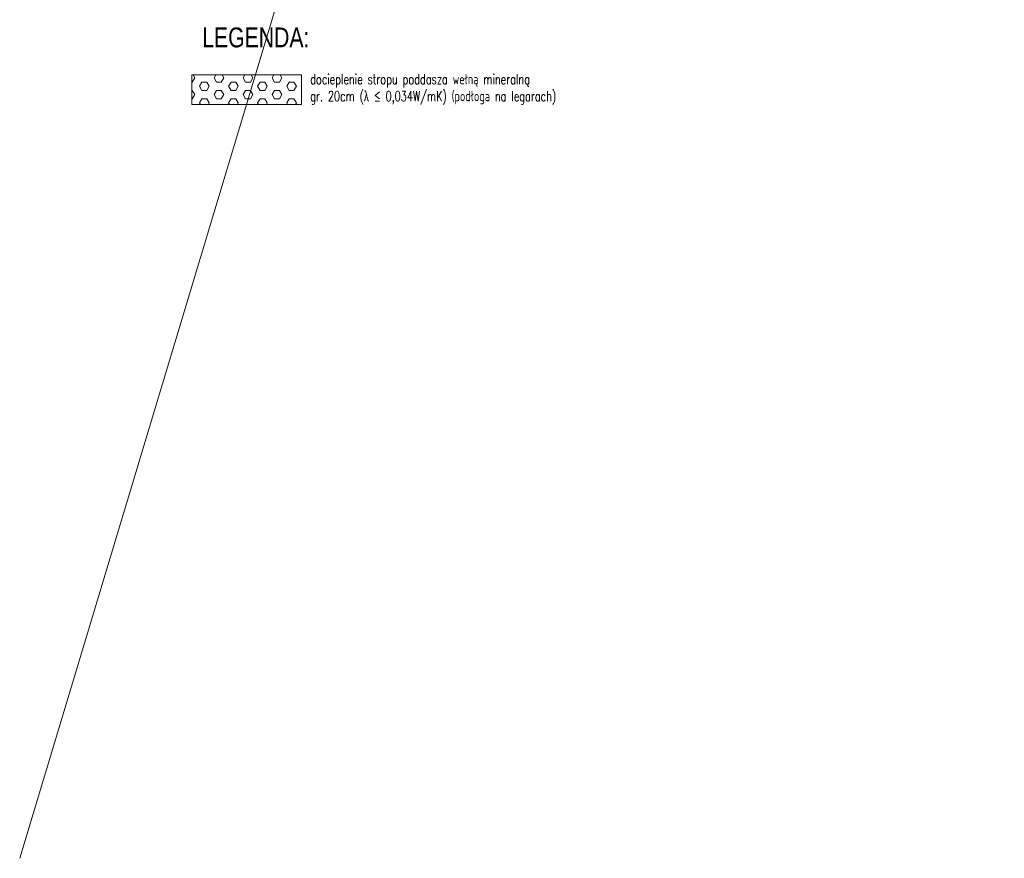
# Model space of a CAD drawing. Header units: millimetres. Extents: x 284606 to 628701, y -213781 to -93475.
# Tile 23 of 102: x 297066 to 299002, y -112005 to -110356. Entities that reach past the tile are written whole.
import ezdxf

# ---------------------------------------------------------------- set-up
doc = ezdxf.new("R2010")
doc.units = ezdxf.units.MM
doc.linetypes.add('HIDDEN', pattern=[9.525, 6.35, -3.175])
for name, color, linetype, lineweight in [('!STR_Elewacje 0.05', 8, 'Continuous', 5), ('!STR_Ocieplenie 0.05', 1, 'Continuous', 5), ('!STR_Opisy 0.09', 8, 'Continuous', 9), ('!STR_Przerywana 0.09', 8, 'HIDDEN', 9)]:
    doc.layers.add(name, color=color, linetype=linetype, lineweight=lineweight)
doc.styles.add('1_50', font='txt', dxfattribs={"width": 0.8})
doc.styles.add('j-romans', font='romans.shx', dxfattribs={"width": 0.7})

msp = doc.modelspace()

# ---------------------------------------------------------------- hatches: boundary and pattern name
at = {"layer": '!STR_Ocieplenie 0.05', "lineweight": 5, "ltscale": 0.3}
h = msp.add_hatch(dxfattribs=at)
h.set_pattern_fill('HEX', color=8, scale=3)
h.set_pattern_definition([(0, (-3584.876, 2086.107), (0, 16.49778395), [9.525, -19.05]), (120, (-3584.876, 2086.107), (-14.2875, -8.248892), [9.525, -19.05]), (60, (-3575.351, 2086.107), (-14.2875, 8.248892), [9.525, -19.05])])
h.paths.add_polyline_path([(297404.4, -110464.3), (297404.4, -110522.4), (297620.2, -110522.4), (297620.2, -110464.3)])

# ---------------------------------------------------------------- linework, layer by layer
at = {"layer": '!STR_Ocieplenie 0.05', "color": 253, "ltscale": 1.5, "true_color": 0x999999}
msp.add_line((297065.7, -112005.4), (300600.4, -100256.8), dxfattribs=at)
at = {"layer": '!STR_Opisy 0.09', "color": 8, "ltscale": 0.3}
msp.add_lwpolyline([(297404.4, -110464.3), (297620.2, -110464.3), (297620.2, -110522.4), (297404.4, -110522.4)], close=True, dxfattribs=at)
msp.add_lwpolyline([(297404.4, -110464.3), (297620.2, -110464.3), (297620.2, -110522.4), (297404.4, -110522.4)], close=True, dxfattribs=at)

# ---------------------------------------------------------------- texts
at = {"layer": '!STR_Elewacje 0.05', "color": 8, "ltscale": 0.3, "insert": (297637.1, -110462.6), "char_height": 20, "width": 577.582, "attachment_point": 1, "style": 'j-romans'}
msp.add_mtext('\\A1;docieplenie stropu poddasza wełną mineralną \\Pgr. 20cm ({\\fCalibri|b0|i0|c0|p34;λ} ≤ 0,034W/mK) (podłoga na legarach)', dxfattribs=at)
at = {"layer": '!STR_Przerywana 0.09', "color": 8, "ltscale": 0.3, "insert": (297424.6, -110371), "char_height": 39, "attachment_point": 1, "style": '1_50'}
msp.add_mtext_dynamic_manual_height_columns('LEGENDA:', width=1526.315, gutter_width=0, heights=[120.4], dxfattribs=at)

doc.saveas('drawing.dxf')
